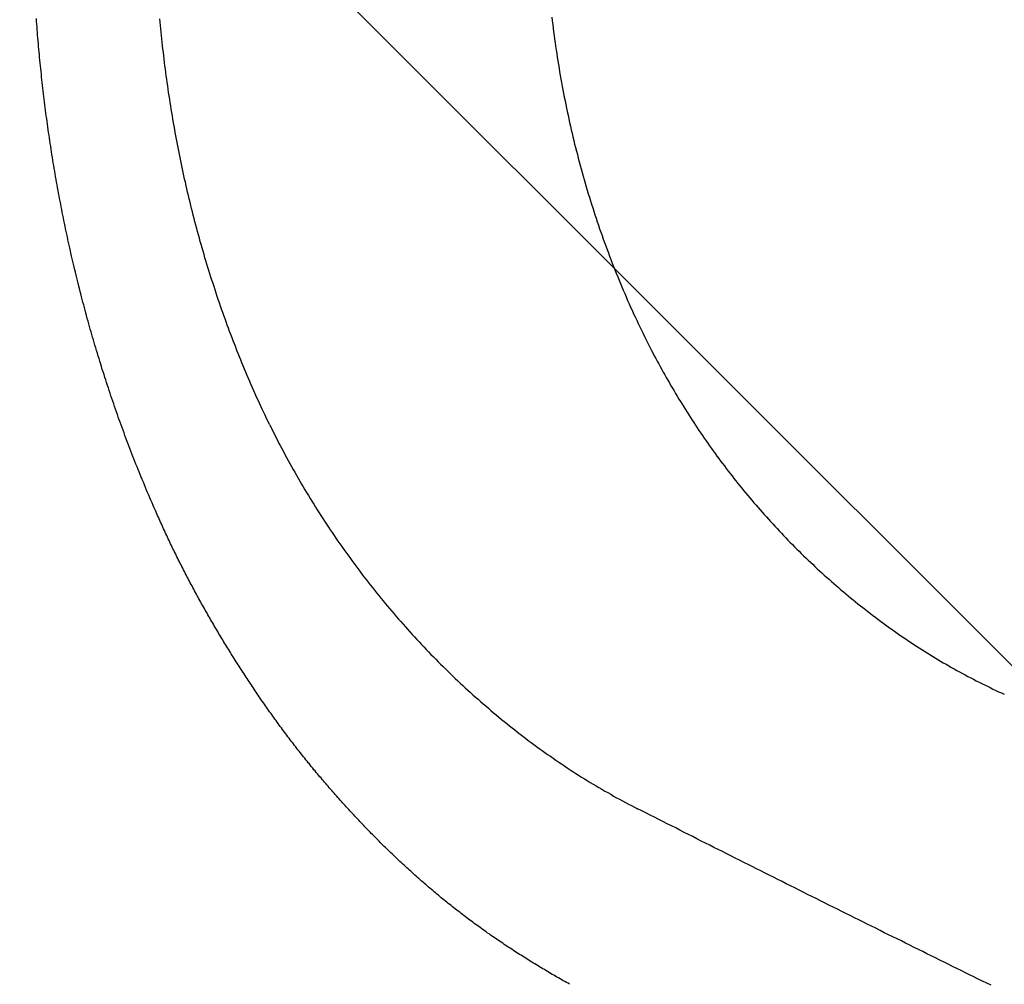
# Model space of a CAD drawing. Header units: millimetres. Extents: x -604189 to 881711, y -381903 to -7297.
# Tile 55 of 256: x -567534 to -567473, y -196104 to -196044. Entities that reach past the tile are written whole.
import ezdxf

# ---------------------------------------------------------------- set-up
doc = ezdxf.new("R2010")
doc.units = ezdxf.units.MM
doc.header["$LTSCALE"] = 100
doc.layers.add('OPIS', color=7, linetype='Continuous')
pattern_1 = [(45, (-296350.26, 111503), (-334.51454, 334.51454), []), (135, (-296350.26, 111503), (-334.51454, -334.51454), [])]

msp = doc.modelspace()

# ---------------------------------------------------------------- hatches: boundary and pattern name
at = {"layer": 'OPIS', "linetype": 'ByBlock', "lineweight": 13}
h = msp.add_hatch(dxfattribs=at)
h.set_pattern_fill('ANSI37', color=0, scale=149)
h.set_pattern_definition(pattern_1)
h.paths.add_polyline_path([(-565846.628, -200148.37), (-566196.825, -200149.347), (-566196.825, -200157.448), (-566296.825, -200157.448), (-566296.825, -200149.626), (-566746.825, -200150.882), (-566746.825, -201168.329, -0.414214), (-566403.888, -201511.266, -1), (-567089.762, -201511.266, -0.414214), (-566746.825, -201168.329), (-566746.825, -200936.871, -0.267949), (-567196.825, -200157.448), (-567296.825, -200157.448), (-567296.825, -200152.416), (-567606.815, -200153.281), (-567606.815, -201603.287), (-567556.815, -201603.147), (-567556.815, -205257.445), (-565846.45, -205257.445)])
h.paths.add_polyline_path([(-551636.825, -198396.286), (-576656.825, -198407.448), (-576656.825, -193157.448), (-579836.825, -193157.448), (-579836.825, -200437.448), (-570846.818, -200437.448), (-570846.818, -200053.169), (-551636.825, -200037.448)])
h.paths.add_polyline_path([(-566819.49, -205014.115), (-566583.775, -205014.115), (-566583.775, -204789.115), (-566819.49, -204789.115)], flags=24)
h.paths.add_polyline_path([(-566959.314, -200828.748), (-566427.171, -200828.748), (-566427.171, -200603.748), (-566959.314, -200603.748)], flags=24)
h.paths.add_polyline_path([(-566792.033, -202497.855), (-566276.912, -202497.855), (-566276.912, -202398.515), (-566792.033, -202398.515)], flags=24)
h.paths.add_polyline_path([(-566791.958, -202387.855), (-565854.55, -202387.855), (-565854.55, -202288.515), (-566791.958, -202288.515)], flags=24)
h.paths.add_polyline_path([(-567194.021, -202505.333), (-566857.345, -202505.333), (-566857.345, -202389.949), (-567194.021, -202389.949)], flags=24)
h.paths.add_polyline_path([(-567153.366, -202393.592), (-566996.4, -202393.592), (-566996.4, -202295.562), (-567153.366, -202295.562)], flags=24)
h.paths.add_polyline_path([(-566516.508, -200627.503), (-566516.508, -200287.803), (-566964.285, -200287.803), (-566964.285, -200627.503)], flags=24)
at = {"layer": 'OPIS', "linetype": 'ByBlock', "lineweight": 9}
h = msp.add_hatch(dxfattribs=at)
h.set_pattern_fill('ANSI37', color=0, scale=149)
h.set_pattern_definition(pattern_1)
edge = h.paths.add_edge_path()
edge.add_line((-551636.825, -193157.448), (-552906.825, -193157.448))
edge.add_line((-552906.825, -193157.448), (-552906.825, -193187.448))
edge.add_line((-552906.825, -193187.448), (-554281.473, -193187.448))
edge.add_line((-554281.473, -193187.448), (-554281.473, -193407.448))
edge.add_line((-554281.473, -193407.448), (-554641.473, -193407.448))
edge.add_line((-554641.473, -193407.448), (-554891.821, -193407.448))
edge.add_line((-554891.821, -193407.448), (-555251.821, -193407.448))
edge.add_line((-555251.821, -193407.448), (-555252.169, -193157.448))
edge.add_line((-555252.169, -193157.448), (-555156.825, -193407.448))
edge.add_line((-555156.825, -193407.448), (-555156.825, -196074.426))
edge.add_line((-555156.825, -196074.426), (-555036.825, -196074.426))
edge.add_line((-555036.825, -196074.426), (-555036.825, -196674.426))
edge.add_line((-555036.825, -196674.426), (-555036.825, -197274.426))
edge.add_line((-555036.825, -197274.426), (-555636.825, -197274.426))
edge.add_line((-555636.825, -197274.426), (-555636.825, -198296.526))
edge.add_line((-555636.825, -198296.526), (-555036.825, -198294.851))
edge.add_line((-555036.825, -198294.851), (-555036.825, -198287.448))
edge.add_line((-555036.825, -198287.448), (-554936.825, -198287.448))
edge.add_line((-554936.825, -198287.448), (-554936.825, -198294.572))
edge.add_line((-554936.825, -198294.572), (-554486.825, -198293.317))
edge.add_line((-554486.825, -198293.317), (-554486.825, -198292.448))
edge.add_line((-554486.825, -198292.448), (-554486.825, -197276.567))
edge.add_arc((-554486.825, -196933.63), 342.937, 180, 270, ccw=False)
edge.add_arc((-554486.825, -196933.63), 342.937, 0, 180, ccw=False)
edge.add_arc((-554486.825, -196933.63), 342.937, -90, 0, ccw=False)
edge.add_line((-554486.825, -197276.567), (-554486.825, -197508.025))
edge.add_arc((-554936.825, -198287.448), 900, 0, 60, ccw=False)
edge.add_line((-554036.825, -198287.448), (-553936.825, -198287.448))
edge.add_line((-553936.825, -198287.448), (-553936.825, -198291.782))
edge.add_line((-553936.825, -198291.782), (-551636.825, -198285.364))
edge.add_line((-551636.825, -198285.364), (-551636.825, -193157.448))
edge = h.paths.add_edge_path(flags=17)
edge.add_arc((-555292.825, -194555.644), 64, 0, 360)
edge = h.paths.add_edge_path(flags=17)
edge.add_arc((-555292.825, -194795.644), 64, 0, 360)
edge = h.paths.add_edge_path(flags=17)
edge.add_arc((-555532.825, -194555.644), 64, 0, 360)
edge = h.paths.add_edge_path(flags=17)
edge.add_arc((-555532.825, -194795.644), 64, 0, 360)
edge = h.paths.add_edge_path(flags=16)
edge.add_arc((-555445.578, -195632.918), 122.24, 0, 360)
edge = h.paths.add_edge_path(flags=17)
edge.add_arc((-555444.953, -195755.157), 131.84, -179.70702, 0.29298, ccw=False)
edge.add_line((-555576.791, -195755.831), (-555577.416, -195633.592))
edge.add_arc((-555445.578, -195632.918), 131.84, 0.29298, 180.29298, ccw=False)
edge.add_line((-555313.74, -195632.244), (-555313.115, -195754.483))
edge = h.paths.add_edge_path(flags=16)
edge.add_line((-555354.602, -195832.663), (-555410.524, -195781.149))
edge.add_arc((-555444.236, -195895.315), 119.04, 73.54834, 77.25266)
edge.add_line((-555417.97, -195779.209), (-555400.458, -195791.093))
edge.add_arc((-555397.928, -195789.134), 3.2, 66.43696, 217.76376, ccw=False)
edge.add_arc((-555444.236, -195895.315), 119.04, 62.83618, 66.43696, ccw=False)
edge.add_line((-555389.89, -195789.404), (-555332.197, -195793.322))
edge.add_arc((-555444.953, -195755.157), 119.04, 319.37612, 341.30015, ccw=False)
edge = h.paths.add_edge_path(flags=0)
edge.add_arc((-555445.157, -195715.335), 16, 0, 360)
edge = h.paths.add_edge_path(flags=16)
edge.add_line((-555494.828, -195789.588), (-555556.499, -195794.41))
edge.add_arc((-555553.516, -195795.567), 3.2, 158.78891, 200.41697)
edge.add_arc((-555444.953, -195755.157), 119.04, 200.41697, 219.83636)
edge.add_arc((-555533.904, -195829.364), 3.2, 219.83636, 346.99268)
edge.add_line((-555530.786, -195830.084), (-555488.51, -195790.333))
edge.add_arc((-555491.628, -195789.613), 3.2, 346.99268, 539.55295)
edge = h.paths.add_edge_path(flags=16)
edge.add_arc((-555444.953, -195755.157), 119.04, 258.76397, 281.82198, ccw=False)
edge.add_line((-555468.148, -195871.915), (-555480.159, -195865.083))
edge.add_arc((-555483.299, -195864.466), 3.2, 250.66903, 348.88144, ccw=False)
edge.add_arc((-555444.953, -195755.157), 119.04, 229.64312, 250.66903, ccw=False)
edge.add_line((-555522.037, -195845.868), (-555468.703, -195779.633))
edge.add_arc((-555459.182, -195767.571), 15.366, -52.98283, 231.71657, ccw=False)
edge.add_arc((-555446.749, -195779.502), 3.2, 91.24277, 186.07434, ccw=False)
edge.add_arc((-555444.236, -195895.315), 119.04, 88.11241, 91.24277, ccw=False)
edge.add_line((-555440.315, -195776.34), (-555420.565, -195871.672))
h.paths.add_polyline_path([(-554267.155, -198153.982), (-554267.155, -197814.282), (-554714.931, -197814.282), (-554714.931, -198153.982)], flags=17)
h.paths.add_polyline_path([(-553792.63, -195548.14), (-553277.509, -195548.14), (-553277.509, -195448.8), (-553792.63, -195448.8)], flags=16)
h.paths.add_polyline_path([(-553792.555, -195438.14), (-553058.934, -195438.14), (-553058.934, -195338.8), (-553792.555, -195338.8)], flags=16)
h.paths.add_polyline_path([(-554194.618, -195555.618), (-553808.217, -195555.618), (-553808.217, -195440.235), (-554194.618, -195440.235)], flags=16)
h.paths.add_polyline_path([(-554153.974, -195443.932), (-553947.262, -195443.932), (-553947.262, -195345.836), (-554153.974, -195345.836)], flags=16)
h.paths.add_polyline_path([(-554256.508, -198153.982), (-554256.508, -197814.282), (-554704.285, -197814.282), (-554704.285, -198153.982)], flags=17)
h.paths.add_polyline_path([(-569496.825, -196631.63), (-571696.825, -196631.63), (-571696.825, -198287.448), (-569496.825, -198287.448)])
h.paths.add_polyline_path([(-567176.825, -196631.63), (-569376.825, -196631.63), (-569376.825, -198287.448), (-567176.825, -198287.448)])
h.paths.add_polyline_path([(-569376.825, -196535.63), (-567176.825, -196535.63), (-567176.825, -193157.448), (-569376.825, -193157.448)])
edge = h.paths.add_edge_path()
edge.add_arc((-571534.473, -195440.24), 50, 180, 270.00224)
edge.add_line((-571534.471, -195490.24), (-571329.472, -195490.239))
edge.add_arc((-571329.473, -195440.239), 50, 270.00087, 360)
edge.add_line((-571279.473, -195440.239), (-571279.473, -194996.239))
edge.add_arc((-571329.473, -194996.239), 50, 0, 90.00043)
edge.add_line((-571329.474, -194946.239), (-571534.474, -194946.24))
edge.add_arc((-571534.473, -194996.24), 50, 90.00087, 180)
edge.add_line((-571584.473, -194996.24), (-571584.473, -195440.24))
h.paths.add_polyline_path([(-571696.825, -196535.63), (-569496.825, -196535.63), (-569496.825, -193157.448), (-571696.825, -193157.448)])
edge = h.paths.add_edge_path()
edge.add_arc((-571945.684, -193388.705), 50, 0, 90.00043)
edge.add_line((-571945.684, -193338.705), (-572150.684, -193338.707))
edge.add_arc((-572150.684, -193388.707), 50, 90.00087, 180)
edge.add_line((-572200.684, -193388.707), (-572200.684, -193832.707))
edge.add_arc((-572150.684, -193832.707), 50, 180, 270.00224)
edge.add_line((-572150.682, -193882.707), (-571945.683, -193882.705))
edge.add_arc((-571945.684, -193832.705), 50, 270.00087, 360)
edge.add_line((-571895.684, -193832.705), (-571895.684, -193388.705))
h.paths.add_polyline_path([(-571816.825, -198287.448), (-571816.825, -193157.448), (-573216.825, -193157.448), (-573216.825, -198287.448)])

# ---------------------------------------------------------------- linework, layer by layer
at = {"color": 0}
for points in [[(-567525.354, -196074.488, 0), (-567525.423, -196074.328, 0), (-567525.492, -196074.168, 0), (-567525.56, -196074.018, 0), (-567525.628, -196073.858, 0), (-567525.696, -196073.698, 0), (-567525.763, -196073.538, 0), (-567525.831, -196073.388, 0), (-567525.897, -196073.228, 0), (-567525.964, -196073.068, 0), (-567526.03, -196072.908, 0), (-567526.096, -196072.748, 0), (-567526.161, -196072.588, 0), (-567526.226, -196072.438, 0), (-567526.291, -196072.278, 0), (-567526.355, -196072.118, 0), (-567526.42, -196071.958, 0), (-567526.483, -196071.798, 0), (-567526.547, -196071.638, 0), (-567526.61, -196071.478, 0), (-567526.673, -196071.318, 0), (-567526.735, -196071.158, 0), (-567526.797, -196070.998, 0), (-567526.859, -196070.838, 0), (-567526.921, -196070.678, 0), (-567526.982, -196070.518, 0), (-567527.042, -196070.358, 0), (-567527.103, -196070.198, 0), (-567527.163, -196070.038, 0), (-567527.223, -196069.878, 0), (-567527.282, -196069.718, 0), (-567527.342, -196069.548, 0), (-567527.4, -196069.388, 0), (-567527.459, -196069.228, 0), (-567527.517, -196069.068, 0), (-567527.575, -196068.908, 0), (-567527.633, -196068.748, 0), (-567527.69, -196068.578, 0), (-567527.747, -196068.418, 0), (-567527.803, -196068.258, 0), (-567527.859, -196068.098, 0), (-567527.915, -196067.938, 0), (-567527.971, -196067.768, 0), (-567528.026, -196067.608, 0), (-567528.081, -196067.448, 0), (-567528.136, -196067.288, 0), (-567528.19, -196067.118, 0), (-567528.244, -196066.958, 0), (-567528.298, -196066.798, 0), (-567528.351, -196066.628, 0), (-567528.404, -196066.468, 0), (-567528.457, -196066.308, 0), (-567528.509, -196066.138, 0), (-567528.561, -196065.978, 0), (-567528.613, -196065.818, 0), (-567528.664, -196065.648, 0), (-567528.715, -196065.488, 0), (-567528.766, -196065.318, 0), (-567528.816, -196065.158, 0), (-567528.866, -196064.998, 0), (-567528.916, -196064.828, 0), (-567528.966, -196064.668, 0), (-567529.015, -196064.498, 0), (-567529.064, -196064.338, 0), (-567529.112, -196064.168, 0), (-567529.16, -196064.008, 0), (-567529.208, -196063.838, 0), (-567529.256, -196063.678, 0), (-567529.303, -196063.508, 0), (-567529.35, -196063.348, 0), (-567529.397, -196063.178, 0), (-567529.443, -196063.018, 0), (-567529.489, -196062.848, 0), (-567529.534, -196062.688, 0), (-567529.58, -196062.518, 0), (-567529.625, -196062.358, 0), (-567529.67, -196062.188, 0), (-567529.714, -196062.018, 0), (-567529.758, -196061.858, 0), (-567529.802, -196061.688, 0), (-567529.845, -196061.528, 0), (-567529.888, -196061.358, 0), (-567529.931, -196061.188, 0), (-567529.974, -196061.028, 0), (-567530.016, -196060.858, 0), (-567530.058, -196060.698, 0), (-567530.099, -196060.528, 0), (-567530.14, -196060.358, 0), (-567530.181, -196060.198, 0), (-567530.222, -196060.028, 0), (-567530.262, -196059.858, 0), (-567530.302, -196059.698, 0), (-567530.342, -196059.528, 0), (-567530.381, -196059.358, 0), (-567530.42, -196059.188, 0), (-567530.459, -196059.028, 0), (-567530.497, -196058.858, 0), (-567530.536, -196058.688, 0), (-567530.573, -196058.528, 0), (-567530.611, -196058.358, 0), (-567530.648, -196058.188, 0), (-567530.685, -196058.018, 0), (-567530.722, -196057.858, 0), (-567530.758, -196057.688, 0), (-567530.794, -196057.518, 0), (-567530.829, -196057.348, 0), (-567530.865, -196057.178, 0), (-567530.9, -196057.018, 0), (-567530.934, -196056.848, 0), (-567530.969, -196056.678, 0), (-567531.003, -196056.508, 0), (-567531.037, -196056.338, 0), (-567531.07, -196056.178, 0), (-567531.103, -196056.008, 0), (-567531.136, -196055.838, 0), (-567531.169, -196055.668, 0), (-567531.201, -196055.498, 0), (-567531.233, -196055.328, 0), (-567531.265, -196055.158, 0), (-567531.296, -196054.998, 0), (-567531.327, -196054.828, 0), (-567531.358, -196054.658, 0), (-567531.388, -196054.488, 0), (-567531.418, -196054.318, 0), (-567531.448, -196054.148, 0), (-567531.478, -196053.978, 0), (-567531.507, -196053.808, 0), (-567531.536, -196053.638, 0), (-567531.564, -196053.478, 0), (-567531.593, -196053.308, 0), (-567531.621, -196053.138, 0), (-567531.648, -196052.968, 0), (-567531.676, -196052.798, 0), (-567531.703, -196052.628, 0), (-567531.73, -196052.458, 0), (-567531.756, -196052.288, 0), (-567531.782, -196052.118, 0), (-567531.808, -196051.948, 0), (-567531.834, -196051.778, 0), (-567531.859, -196051.608, 0), (-567531.884, -196051.438, 0), (-567531.908, -196051.268, 0), (-567531.933, -196051.098, 0), (-567531.957, -196050.928, 0), (-567531.981, -196050.758, 0), (-567532.004, -196050.588, 0), (-567532.027, -196050.418, 0), (-567532.05, -196050.248, 0), (-567532.072, -196050.078, 0), (-567532.095, -196049.908, 0), (-567532.117, -196049.738, 0), (-567532.138, -196049.568, 0), (-567532.16, -196049.398, 0), (-567532.181, -196049.228, 0), (-567532.201, -196049.058, 0), (-567532.222, -196048.888, 0), (-567532.242, -196048.718, 0), (-567532.262, -196048.548, 0), (-567532.281, -196048.378, 0), (-567532.301, -196048.208, 0), (-567532.319, -196048.038, 0), (-567532.338, -196047.868, 0), (-567532.356, -196047.698, 0), (-567532.374, -196047.518, 0), (-567532.392, -196047.348, 0), (-567532.41, -196047.178, 0), (-567532.427, -196047.008, 0), (-567532.444, -196046.838, 0), (-567532.46, -196046.668, 0), (-567532.476, -196046.498, 0), (-567532.492, -196046.328, 0), (-567532.508, -196046.158, 0), (-567532.523, -196045.988, 0), (-567532.538, -196045.818, 0), (-567532.553, -196045.638, 0), (-567532.568, -196045.468, 0), (-567532.582, -196045.298, 0), (-567532.596, -196045.128, 0), (-567532.609, -196044.958, 0), (-567532.622, -196044.788, 0), (-567532.635, -196044.618, 0), (-567532.648, -196044.448, 0), (-567532.66, -196044.278, 0)], [(-567518.349, -196069.198, 0), (-567518.44, -196069.018, 0), (-567518.529, -196068.828, 0), (-567518.618, -196068.638, 0), (-567518.707, -196068.458, 0), (-567518.795, -196068.268, 0), (-567518.882, -196068.078, 0), (-567518.969, -196067.888, 0), (-567519.055, -196067.698, 0), (-567519.141, -196067.518, 0), (-567519.226, -196067.328, 0), (-567519.31, -196067.138, 0), (-567519.394, -196066.948, 0), (-567519.477, -196066.758, 0), (-567519.559, -196066.568, 0), (-567519.641, -196066.378, 0), (-567519.723, -196066.188, 0), (-567519.803, -196065.998, 0), (-567519.883, -196065.798, 0), (-567519.963, -196065.608, 0), (-567520.042, -196065.418, 0), (-567520.12, -196065.228, 0), (-567520.198, -196065.038, 0), (-567520.275, -196064.838, 0), (-567520.351, -196064.648, 0), (-567520.427, -196064.458, 0), (-567520.503, -196064.258, 0), (-567520.577, -196064.068, 0), (-567520.652, -196063.878, 0), (-567520.725, -196063.678, 0), (-567520.798, -196063.488, 0), (-567520.87, -196063.288, 0), (-567520.942, -196063.098, 0), (-567521.013, -196062.898, 0), (-567521.084, -196062.708, 0), (-567521.154, -196062.508, 0), (-567521.223, -196062.318, 0), (-567521.292, -196062.118, 0), (-567521.36, -196061.928, 0), (-567521.427, -196061.728, 0), (-567521.494, -196061.528, 0), (-567521.561, -196061.338, 0), (-567521.627, -196061.138, 0), (-567521.692, -196060.938, 0), (-567521.756, -196060.738, 0), (-567521.82, -196060.548, 0), (-567521.884, -196060.348, 0), (-567521.947, -196060.148, 0), (-567522.009, -196059.948, 0), (-567522.071, -196059.748, 0), (-567522.132, -196059.558, 0), (-567522.192, -196059.358, 0), (-567522.252, -196059.158, 0), (-567522.312, -196058.958, 0), (-567522.37, -196058.758, 0), (-567522.428, -196058.558, 0), (-567522.486, -196058.358, 0), (-567522.543, -196058.158, 0), (-567522.599, -196057.958, 0), (-567522.655, -196057.758, 0), (-567522.711, -196057.558, 0), (-567522.765, -196057.358, 0), (-567522.819, -196057.158, 0), (-567522.873, -196056.958, 0), (-567522.926, -196056.758, 0), (-567522.978, -196056.558, 0), (-567523.03, -196056.348, 0), (-567523.081, -196056.148, 0), (-567523.132, -196055.948, 0), (-567523.182, -196055.748, 0), (-567523.231, -196055.548, 0), (-567523.28, -196055.348, 0), (-567523.328, -196055.138, 0), (-567523.376, -196054.938, 0), (-567523.423, -196054.738, 0), (-567523.47, -196054.538, 0), (-567523.516, -196054.328, 0), (-567523.561, -196054.128, 0), (-567523.606, -196053.928, 0), (-567523.65, -196053.718, 0), (-567523.694, -196053.518, 0), (-567523.737, -196053.318, 0), (-567523.779, -196053.118, 0), (-567523.821, -196052.908, 0), (-567523.863, -196052.708, 0), (-567523.904, -196052.498, 0), (-567523.944, -196052.298, 0), (-567523.984, -196052.098, 0), (-567524.023, -196051.888, 0), (-567524.061, -196051.688, 0), (-567524.099, -196051.478, 0), (-567524.137, -196051.278, 0), (-567524.173, -196051.078, 0), (-567524.21, -196050.868, 0), (-567524.245, -196050.668, 0), (-567524.281, -196050.458, 0), (-567524.315, -196050.258, 0), (-567524.349, -196050.048, 0), (-567524.383, -196049.848, 0), (-567524.416, -196049.638, 0), (-567524.448, -196049.438, 0), (-567524.48, -196049.228, 0), (-567524.511, -196049.028, 0), (-567524.542, -196048.818, 0), (-567524.572, -196048.618, 0), (-567524.601, -196048.408, 0), (-567524.63, -196048.198, 0), (-567524.659, -196047.998, 0), (-567524.687, -196047.788, 0), (-567524.714, -196047.588, 0), (-567524.741, -196047.378, 0), (-567524.767, -196047.178, 0), (-567524.793, -196046.968, 0), (-567524.818, -196046.758, 0), (-567524.842, -196046.558, 0), (-567524.866, -196046.348, 0), (-567524.89, -196046.148, 0), (-567524.912, -196045.938, 0), (-567524.935, -196045.728, 0), (-567524.957, -196045.528, 0), (-567524.978, -196045.318, 0), (-567524.999, -196045.108, 0), (-567525.019, -196044.908, 0), (-567525.038, -196044.698, 0), (-567525.057, -196044.488, 0), (-567525.076, -196044.288, 0)], [(-567501.023, -196044.188, 0), (-567500.997, -196044.418, 0), (-567500.97, -196044.638, 0), (-567500.942, -196044.858, 0), (-567500.914, -196045.088, 0), (-567500.884, -196045.308, 0), (-567500.854, -196045.538, 0), (-567500.823, -196045.758, 0), (-567500.791, -196045.978, 0), (-567500.759, -196046.208, 0), (-567500.725, -196046.428, 0), (-567500.691, -196046.648, 0), (-567500.656, -196046.878, 0), (-567500.62, -196047.098, 0), (-567500.583, -196047.318, 0), (-567500.546, -196047.548, 0), (-567500.507, -196047.768, 0), (-567500.468, -196047.988, 0), (-567500.428, -196048.208, 0), (-567500.387, -196048.438, 0), (-567500.345, -196048.658, 0), (-567500.303, -196048.878, 0), (-567500.26, -196049.098, 0), (-567500.216, -196049.328, 0), (-567500.171, -196049.548, 0), (-567500.125, -196049.768, 0), (-567500.078, -196049.988, 0), (-567500.031, -196050.208, 0), (-567499.983, -196050.428, 0), (-567499.934, -196050.648, 0), (-567499.884, -196050.878, 0), (-567499.834, -196051.098, 0), (-567499.782, -196051.318, 0), (-567499.73, -196051.538, 0), (-567499.677, -196051.758, 0), (-567499.623, -196051.978, 0), (-567499.568, -196052.198, 0), (-567499.513, -196052.418, 0), (-567499.457, -196052.628, 0), (-567499.4, -196052.848, 0), (-567499.342, -196053.068, 0), (-567499.283, -196053.288, 0), (-567499.224, -196053.508, 0), (-567499.163, -196053.728, 0), (-567499.102, -196053.948, 0), (-567499.04, -196054.158, 0), (-567498.978, -196054.378, 0), (-567498.914, -196054.598, 0), (-567498.85, -196054.808, 0), (-567498.785, -196055.028, 0), (-567498.719, -196055.248, 0), (-567498.652, -196055.458, 0), (-567498.585, -196055.678, 0), (-567498.516, -196055.888, 0), (-567498.447, -196056.108, 0), (-567498.377, -196056.318, 0), (-567498.307, -196056.538, 0), (-567498.235, -196056.748, 0), (-567498.163, -196056.968, 0), (-567498.09, -196057.178, 0), (-567498.016, -196057.388, 0), (-567497.941, -196057.598, 0), (-567497.865, -196057.818, 0), (-567497.789, -196058.028, 0), (-567497.712, -196058.238, 0), (-567497.634, -196058.448, 0), (-567497.555, -196058.658, 0), (-567497.476, -196058.868, 0), (-567497.396, -196059.078, 0), (-567497.314, -196059.298, 0), (-567497.233, -196059.498, 0), (-567497.15, -196059.708, 0), (-567497.066, -196059.918, 0), (-567496.982, -196060.128, 0), (-567496.897, -196060.338, 0), (-567496.811, -196060.548, 0), (-567496.725, -196060.748, 0), (-567496.637, -196060.958, 0), (-567496.549, -196061.168, 0), (-567496.46, -196061.368, 0), (-567496.37, -196061.578, 0), (-567496.279, -196061.788, 0), (-567496.188, -196061.988, 0), (-567496.096, -196062.188, 0), (-567496.003, -196062.398, 0), (-567495.909, -196062.598, 0), (-567495.815, -196062.798, 0), (-567495.719, -196063.008, 0), (-567495.623, -196063.208, 0), (-567495.526, -196063.408, 0), (-567495.428, -196063.608, 0), (-567495.33, -196063.808, 0), (-567495.231, -196064.008, 0), (-567495.131, -196064.208, 0), (-567495.03, -196064.408, 0), (-567494.928, -196064.608, 0), (-567494.826, -196064.808, 0)], [(-567494.826, -196064.808, 0), (-567494.737, -196064.978, 0), (-567494.647, -196065.148, 0), (-567494.557, -196065.318, 0), (-567494.466, -196065.478, 0), (-567494.374, -196065.648, 0), (-567494.282, -196065.818, 0), (-567494.19, -196065.988, 0), (-567494.096, -196066.148, 0), (-567494.002, -196066.318, 0), (-567493.908, -196066.478, 0), (-567493.812, -196066.648, 0), (-567493.717, -196066.818, 0), (-567493.62, -196066.978, 0), (-567493.523, -196067.138, 0), (-567493.426, -196067.308, 0), (-567493.327, -196067.468, 0), (-567493.228, -196067.638, 0), (-567493.129, -196067.798, 0), (-567493.029, -196067.958, 0), (-567492.928, -196068.118, 0), (-567492.826, -196068.288, 0), (-567492.724, -196068.448, 0), (-567492.621, -196068.608, 0), (-567492.518, -196068.768, 0), (-567492.414, -196068.928, 0), (-567492.31, -196069.088, 0), (-567492.204, -196069.248, 0), (-567492.098, -196069.408, 0), (-567491.992, -196069.568, 0), (-567491.885, -196069.728, 0), (-567491.777, -196069.878, 0), (-567491.668, -196070.038, 0), (-567491.559, -196070.198, 0), (-567491.449, -196070.358, 0), (-567491.339, -196070.508, 0), (-567491.228, -196070.668, 0), (-567491.116, -196070.828, 0), (-567491.004, -196070.978, 0), (-567490.891, -196071.138, 0), (-567490.777, -196071.288, 0), (-567490.663, -196071.448, 0), (-567490.548, -196071.598, 0), (-567490.432, -196071.748, 0), (-567490.316, -196071.908, 0), (-567490.199, -196072.058, 0), (-567490.081, -196072.208, 0), (-567489.963, -196072.358, 0), (-567489.844, -196072.518, 0), (-567489.724, -196072.668, 0), (-567489.604, -196072.818, 0), (-567489.483, -196072.968, 0), (-567489.361, -196073.118, 0), (-567489.239, -196073.268, 0), (-567489.117, -196073.418, 0), (-567488.993, -196073.558, 0), (-567488.869, -196073.708, 0), (-567488.745, -196073.858, 0), (-567488.619, -196074.008, 0), (-567488.493, -196074.148, 0), (-567488.367, -196074.298, 0), (-567488.24, -196074.448, 0), (-567488.112, -196074.588, 0), (-567487.984, -196074.738, 0), (-567487.855, -196074.878, 0), (-567487.725, -196075.018, 0), (-567487.595, -196075.168, 0), (-567487.465, -196075.308, 0), (-567487.333, -196075.448, 0), (-567487.201, -196075.598, 0), (-567487.069, -196075.738, 0), (-567486.936, -196075.878, 0), (-567486.802, -196076.018, 0), (-567486.668, -196076.158, 0), (-567486.533, -196076.298, 0), (-567486.398, -196076.438, 0), (-567486.262, -196076.568, 0), (-567486.125, -196076.708, 0), (-567485.988, -196076.848, 0), (-567485.851, -196076.988, 0), (-567485.712, -196077.118, 0), (-567485.574, -196077.258, 0), (-567485.434, -196077.388, 0), (-567485.294, -196077.528, 0), (-567485.154, -196077.658, 0), (-567485.013, -196077.788, 0), (-567484.872, -196077.928, 0), (-567484.729, -196078.058, 0), (-567484.587, -196078.188, 0), (-567484.444, -196078.318, 0), (-567484.3, -196078.448, 0), (-567484.156, -196078.578, 0), (-567484.011, -196078.708, 0), (-567483.866, -196078.838, 0), (-567483.72, -196078.968, 0), (-567483.574, -196079.088, 0), (-567483.427, -196079.218, 0), (-567483.28, -196079.348, 0), (-567483.132, -196079.468, 0), (-567482.984, -196079.598, 0), (-567482.835, -196079.718, 0), (-567482.685, -196079.848, 0), (-567482.536, -196079.968, 0), (-567482.385, -196080.088, 0), (-567482.234, -196080.208, 0), (-567482.083, -196080.328, 0), (-567481.931, -196080.448, 0), (-567481.779, -196080.568, 0), (-567481.626, -196080.688, 0), (-567481.473, -196080.808, 0), (-567481.319, -196080.928, 0), (-567481.165, -196081.038, 0), (-567481.01, -196081.158, 0), (-567480.855, -196081.278, 0), (-567480.699, -196081.388, 0), (-567480.543, -196081.508, 0), (-567480.386, -196081.618, 0), (-567480.229, -196081.728, 0), (-567480.072, -196081.838, 0), (-567479.914, -196081.958, 0), (-567479.756, -196082.068, 0), (-567479.597, -196082.178, 0), (-567479.437, -196082.278, 0), (-567479.278, -196082.388, 0), (-567479.117, -196082.498, 0), (-567478.957, -196082.608, 0), (-567478.796, -196082.708, 0), (-567478.634, -196082.818, 0), (-567478.472, -196082.918, 0), (-567478.31, -196083.028, 0), (-567478.147, -196083.128, 0), (-567477.984, -196083.228, 0), (-567477.82, -196083.328, 0), (-567477.656, -196083.438, 0), (-567477.492, -196083.538, 0), (-567477.327, -196083.628, 0), (-567477.161, -196083.728, 0), (-567476.996, -196083.828, 0), (-567476.83, -196083.928, 0), (-567476.663, -196084.018, 0), (-567476.496, -196084.118, 0), (-567476.329, -196084.208, 0), (-567476.161, -196084.308, 0), (-567475.993, -196084.398, 0), (-567475.825, -196084.488, 0), (-567475.656, -196084.578, 0), (-567475.487, -196084.668, 0), (-567475.317, -196084.758, 0), (-567475.147, -196084.848, 0), (-567474.977, -196084.938, 0), (-567474.806, -196085.028, 0), (-567474.635, -196085.108, 0), (-567474.463, -196085.198, 0), (-567474.291, -196085.278, 0), (-567474.119, -196085.358, 0), (-567473.947, -196085.448, 0), (-567473.774, -196085.528, 0), (-567473.6, -196085.608, 0), (-567473.427, -196085.688, 0), (-567473.253, -196085.768, 0)], [(-567518.349, -196069.198, 0), (-567518.258, -196069.388, 0), (-567518.166, -196069.578, 0), (-567518.073, -196069.758, 0), (-567517.98, -196069.948, 0), (-567517.886, -196070.128, 0), (-567517.792, -196070.318, 0), (-567517.696, -196070.498, 0), (-567517.6, -196070.678, 0), (-567517.503, -196070.868, 0), (-567517.406, -196071.048, 0), (-567517.308, -196071.228, 0), (-567517.209, -196071.408, 0), (-567517.109, -196071.598, 0), (-567517.009, -196071.778, 0), (-567516.908, -196071.958, 0), (-567516.806, -196072.138, 0), (-567516.704, -196072.318, 0), (-567516.601, -196072.498, 0), (-567516.497, -196072.678, 0), (-567516.392, -196072.858, 0), (-567516.287, -196073.038, 0), (-567516.181, -196073.208, 0), (-567516.075, -196073.388, 0), (-567515.967, -196073.568, 0), (-567515.859, -196073.748, 0), (-567515.751, -196073.918, 0), (-567515.641, -196074.098, 0), (-567515.531, -196074.278, 0), (-567515.421, -196074.448, 0), (-567515.309, -196074.628, 0), (-567515.197, -196074.798, 0), (-567515.084, -196074.978, 0), (-567514.971, -196075.148, 0), (-567514.856, -196075.318, 0), (-567514.741, -196075.498, 0), (-567514.626, -196075.668, 0), (-567514.51, -196075.838, 0), (-567514.393, -196076.018, 0), (-567514.275, -196076.188, 0), (-567514.157, -196076.358, 0), (-567514.038, -196076.528, 0), (-567513.918, -196076.698, 0), (-567513.797, -196076.868, 0), (-567513.676, -196077.038, 0), (-567513.554, -196077.208, 0), (-567513.432, -196077.378, 0), (-567513.309, -196077.548, 0), (-567513.185, -196077.718, 0), (-567513.06, -196077.888, 0), (-567512.935, -196078.048, 0), (-567512.809, -196078.218, 0), (-567512.683, -196078.388, 0), (-567512.556, -196078.548, 0), (-567512.428, -196078.718, 0), (-567512.299, -196078.878, 0), (-567512.17, -196079.048, 0), (-567512.04, -196079.208, 0), (-567511.91, -196079.378, 0), (-567511.779, -196079.538, 0), (-567511.647, -196079.698, 0), (-567511.514, -196079.868, 0), (-567511.381, -196080.028, 0), (-567511.248, -196080.188, 0), (-567511.113, -196080.348, 0), (-567510.978, -196080.508, 0), (-567510.843, -196080.668, 0), (-567510.706, -196080.828, 0), (-567510.569, -196080.988, 0), (-567510.432, -196081.148, 0), (-567510.294, -196081.308, 0), (-567510.155, -196081.468, 0), (-567510.015, -196081.618, 0), (-567509.875, -196081.778, 0), (-567509.735, -196081.938, 0), (-567509.593, -196082.088, 0), (-567509.452, -196082.248, 0), (-567509.309, -196082.398, 0), (-567509.166, -196082.558, 0), (-567509.022, -196082.708, 0), (-567508.878, -196082.858, 0), (-567508.733, -196083.018, 0), (-567508.587, -196083.168, 0), (-567508.441, -196083.318, 0), (-567508.295, -196083.468, 0), (-567508.147, -196083.618, 0), (-567507.999, -196083.768, 0), (-567507.851, -196083.918, 0), (-567507.702, -196084.068, 0), (-567507.552, -196084.208, 0), (-567507.402, -196084.358, 0), (-567507.251, -196084.508, 0), (-567507.1, -196084.648, 0), (-567506.948, -196084.798, 0), (-567506.795, -196084.938, 0), (-567506.642, -196085.088, 0), (-567506.489, -196085.228, 0), (-567506.334, -196085.368, 0), (-567506.18, -196085.518, 0), (-567506.024, -196085.658, 0), (-567505.868, -196085.798, 0), (-567505.712, -196085.938, 0), (-567505.555, -196086.078, 0), (-567505.397, -196086.218, 0), (-567505.239, -196086.358, 0), (-567505.08, -196086.488, 0), (-567504.921, -196086.628, 0), (-567504.761, -196086.768, 0), (-567504.601, -196086.898, 0), (-567504.44, -196087.038, 0), (-567504.279, -196087.168, 0), (-567504.117, -196087.308, 0), (-567503.955, -196087.438, 0), (-567503.792, -196087.568, 0), (-567503.628, -196087.698, 0), (-567503.464, -196087.828, 0), (-567503.3, -196087.958, 0), (-567503.135, -196088.088, 0), (-567502.969, -196088.218, 0), (-567502.803, -196088.348, 0), (-567502.637, -196088.468, 0), (-567502.469, -196088.598, 0), (-567502.302, -196088.728, 0), (-567502.134, -196088.848, 0), (-567501.965, -196088.968, 0), (-567501.796, -196089.098, 0), (-567501.626, -196089.218, 0), (-567501.456, -196089.338, 0), (-567501.286, -196089.458, 0), (-567501.115, -196089.578, 0), (-567500.943, -196089.698, 0), (-567500.771, -196089.818, 0), (-567500.599, -196089.938, 0), (-567500.426, -196090.048, 0), (-567500.252, -196090.168, 0), (-567500.078, -196090.288, 0), (-567499.904, -196090.398, 0), (-567499.729, -196090.508, 0), (-567499.553, -196090.628, 0), (-567499.378, -196090.738, 0), (-567499.201, -196090.848, 0), (-567499.024, -196090.958, 0), (-567498.847, -196091.068, 0), (-567498.67, -196091.178, 0), (-567498.491, -196091.288, 0), (-567498.313, -196091.388, 0), (-567498.134, -196091.498, 0), (-567497.954, -196091.598, 0), (-567497.774, -196091.708, 0), (-567497.594, -196091.808, 0), (-567497.413, -196091.908, 0), (-567497.232, -196092.018, 0), (-567497.05, -196092.118, 0), (-567496.868, -196092.218, 0), (-567496.685, -196092.308, 0), (-567496.502, -196092.408, 0), (-567496.319, -196092.508, 0), (-567496.135, -196092.608, 0), (-567495.951, -196092.698, 0), (-567495.766, -196092.798, 0)], [(-567499.93, -196103.578, 0), (-567500.028, -196103.518, 0), (-567500.126, -196103.468, 0), (-567500.223, -196103.408, 0), (-567500.321, -196103.358, 0), (-567500.418, -196103.298, 0), (-567500.516, -196103.248, 0), (-567500.613, -196103.188, 0), (-567500.71, -196103.138, 0), (-567500.807, -196103.078, 0), (-567500.904, -196103.018, 0), (-567501.001, -196102.968, 0), (-567501.097, -196102.908, 0), (-567501.194, -196102.848, 0), (-567501.291, -196102.798, 0), (-567501.387, -196102.738, 0), (-567501.483, -196102.678, 0), (-567501.58, -196102.618, 0), (-567501.676, -196102.568, 0), (-567501.772, -196102.508, 0), (-567501.867, -196102.448, 0), (-567501.963, -196102.388, 0), (-567502.059, -196102.328, 0), (-567502.154, -196102.278, 0), (-567502.25, -196102.218, 0), (-567502.345, -196102.158, 0), (-567502.44, -196102.098, 0), (-567502.535, -196102.038, 0), (-567502.63, -196101.978, 0), (-567502.725, -196101.918, 0), (-567502.82, -196101.858, 0), (-567502.915, -196101.798, 0), (-567503.009, -196101.738, 0), (-567503.103, -196101.678, 0), (-567503.198, -196101.618, 0), (-567503.292, -196101.558, 0), (-567503.386, -196101.498, 0), (-567503.48, -196101.428, 0), (-567503.573, -196101.368, 0), (-567503.667, -196101.308, 0), (-567503.76, -196101.248, 0), (-567503.854, -196101.188, 0), (-567503.947, -196101.128, 0), (-567504.04, -196101.058, 0), (-567504.133, -196100.998, 0), (-567504.226, -196100.938, 0), (-567504.319, -196100.868, 0), (-567504.411, -196100.808, 0), (-567504.503, -196100.748, 0), (-567504.596, -196100.678, 0), (-567504.688, -196100.618, 0), (-567504.78, -196100.558, 0), (-567504.872, -196100.488, 0), (-567504.963, -196100.428, 0), (-567505.055, -196100.358, 0), (-567505.146, -196100.298, 0), (-567505.238, -196100.228, 0), (-567505.329, -196100.168, 0), (-567505.42, -196100.098, 0), (-567505.511, -196100.038, 0), (-567505.601, -196099.968, 0), (-567505.692, -196099.898, 0), (-567505.782, -196099.838, 0), (-567505.872, -196099.768, 0), (-567505.962, -196099.698, 0), (-567506.052, -196099.638, 0), (-567506.142, -196099.568, 0), (-567506.232, -196099.498, 0), (-567506.321, -196099.438, 0), (-567506.41, -196099.368, 0), (-567506.499, -196099.298, 0), (-567506.588, -196099.228, 0), (-567506.677, -196099.158, 0), (-567506.766, -196099.088, 0), (-567506.854, -196099.028, 0), (-567506.943, -196098.958, 0), (-567507.031, -196098.888, 0), (-567507.119, -196098.818, 0), (-567507.207, -196098.748, 0), (-567507.294, -196098.678, 0), (-567507.382, -196098.608, 0), (-567507.469, -196098.538, 0), (-567507.556, -196098.468, 0), (-567507.643, -196098.398, 0), (-567507.73, -196098.328, 0), (-567507.817, -196098.258, 0), (-567507.903, -196098.178, 0), (-567507.99, -196098.108, 0), (-567508.076, -196098.038, 0), (-567508.162, -196097.968, 0), (-567508.248, -196097.898, 0), (-567508.334, -196097.818, 0), (-567508.419, -196097.748, 0), (-567508.505, -196097.678, 0), (-567508.59, -196097.608, 0), (-567508.675, -196097.528, 0), (-567508.76, -196097.458, 0), (-567508.845, -196097.388, 0), (-567508.93, -196097.308, 0), (-567509.014, -196097.238, 0), (-567509.098, -196097.168, 0), (-567509.182, -196097.088, 0), (-567509.266, -196097.018, 0), (-567509.35, -196096.938, 0), (-567509.434, -196096.868, 0), (-567509.517, -196096.788, 0), (-567509.601, -196096.718, 0), (-567509.684, -196096.638, 0), (-567509.767, -196096.568, 0), (-567509.85, -196096.488, 0), (-567509.933, -196096.418, 0), (-567510.015, -196096.338, 0), (-567510.097, -196096.268, 0), (-567510.18, -196096.188, 0), (-567510.262, -196096.108, 0), (-567510.344, -196096.038, 0), (-567510.425, -196095.958, 0), (-567510.507, -196095.878, 0), (-567510.588, -196095.808, 0), (-567510.67, -196095.728, 0), (-567510.751, -196095.648, 0), (-567510.832, -196095.568, 0), (-567510.912, -196095.498, 0), (-567510.993, -196095.418, 0), (-567511.073, -196095.338, 0), (-567511.154, -196095.258, 0), (-567511.234, -196095.178, 0), (-567511.314, -196095.108, 0), (-567511.393, -196095.028, 0), (-567511.473, -196094.948, 0), (-567511.553, -196094.868, 0), (-567511.632, -196094.788, 0), (-567511.711, -196094.708, 0), (-567511.79, -196094.628, 0), (-567511.869, -196094.548, 0), (-567511.948, -196094.468, 0), (-567512.026, -196094.388, 0), (-567512.104, -196094.308, 0), (-567512.183, -196094.228, 0), (-567512.261, -196094.148, 0), (-567512.339, -196094.068, 0), (-567512.416, -196093.988, 0), (-567512.494, -196093.908, 0), (-567512.571, -196093.828, 0), (-567512.649, -196093.748, 0), (-567512.726, -196093.668, 0), (-567512.803, -196093.588, 0), (-567512.88, -196093.498, 0), (-567512.956, -196093.418, 0), (-567513.033, -196093.338, 0), (-567513.109, -196093.258, 0), (-567513.185, -196093.178, 0), (-567513.262, -196093.088, 0), (-567513.338, -196093.008, 0), (-567513.413, -196092.928, 0), (-567513.489, -196092.848, 0), (-567513.565, -196092.758, 0), (-567513.64, -196092.678, 0), (-567513.715, -196092.598, 0), (-567513.79, -196092.518, 0), (-567513.865, -196092.428, 0), (-567513.94, -196092.348, 0), (-567514.015, -196092.268, 0), (-567514.09, -196092.178, 0), (-567514.164, -196092.098, 0), (-567514.238, -196092.008, 0), (-567514.313, -196091.928, 0), (-567514.387, -196091.848, 0), (-567514.461, -196091.758, 0), (-567514.534, -196091.678, 0), (-567514.608, -196091.588, 0), (-567514.681, -196091.508, 0), (-567514.755, -196091.418, 0), (-567514.828, -196091.338, 0), (-567514.901, -196091.248, 0), (-567514.974, -196091.168, 0), (-567515.046, -196091.078, 0), (-567515.119, -196090.998, 0), (-567515.191, -196090.908, 0), (-567515.264, -196090.828, 0), (-567515.336, -196090.738, 0), (-567515.408, -196090.658, 0), (-567515.479, -196090.568, 0), (-567515.551, -196090.478, 0), (-567515.622, -196090.398, 0), (-567515.694, -196090.308, 0), (-567515.765, -196090.228, 0), (-567515.836, -196090.138, 0), (-567515.907, -196090.048, 0), (-567515.977, -196089.968, 0), (-567516.048, -196089.878, 0), (-567516.118, -196089.788, 0), (-567516.188, -196089.698, 0), (-567516.258, -196089.618, 0), (-567516.328, -196089.528, 0), (-567516.397, -196089.438, 0), (-567516.467, -196089.348, 0), (-567516.536, -196089.258, 0), (-567516.605, -196089.178, 0), (-567516.674, -196089.088, 0), (-567516.743, -196088.998, 0), (-567516.811, -196088.908, 0), (-567516.88, -196088.818, 0), (-567516.948, -196088.728, 0), (-567517.016, -196088.638, 0), (-567517.084, -196088.558, 0), (-567517.152, -196088.468, 0), (-567517.219, -196088.378, 0), (-567517.287, -196088.288, 0), (-567517.354, -196088.198, 0), (-567517.421, -196088.108, 0), (-567517.488, -196088.018, 0), (-567517.555, -196087.928, 0), (-567517.621, -196087.838, 0), (-567517.688, -196087.748, 0), (-567517.754, -196087.658, 0), (-567517.82, -196087.568, 0), (-567517.886, -196087.478, 0), (-567517.952, -196087.388, 0), (-567518.018, -196087.298, 0), (-567518.083, -196087.198, 0), (-567518.148, -196087.108, 0), (-567518.213, -196087.018, 0), (-567518.278, -196086.928, 0), (-567518.343, -196086.838, 0), (-567518.408, -196086.748, 0), (-567518.473, -196086.658, 0), (-567518.537, -196086.568, 0), (-567518.601, -196086.468, 0), (-567518.665, -196086.378, 0), (-567518.729, -196086.288, 0), (-567518.793, -196086.198, 0), (-567518.857, -196086.108, 0), (-567518.92, -196086.008, 0), (-567518.983, -196085.918, 0), (-567519.047, -196085.828, 0), (-567519.11, -196085.738, 0), (-567519.172, -196085.638, 0), (-567519.235, -196085.548, 0), (-567519.298, -196085.458, 0), (-567519.36, -196085.358, 0), (-567519.422, -196085.268, 0), (-567519.485, -196085.178, 0), (-567519.547, -196085.078, 0), (-567519.608, -196084.988, 0), (-567519.67, -196084.898, 0), (-567519.732, -196084.798, 0), (-567519.793, -196084.708, 0), (-567519.854, -196084.618, 0), (-567519.916, -196084.518, 0), (-567519.977, -196084.428, 0), (-567520.037, -196084.328, 0), (-567520.098, -196084.238, 0), (-567520.159, -196084.148, 0), (-567520.219, -196084.048, 0), (-567520.279, -196083.958, 0), (-567520.339, -196083.858, 0), (-567520.399, -196083.768, 0), (-567520.459, -196083.668, 0), (-567520.519, -196083.578, 0), (-567520.578, -196083.478, 0), (-567520.638, -196083.388, 0), (-567520.697, -196083.288, 0), (-567520.756, -196083.198, 0), (-567520.815, -196083.098, 0), (-567520.874, -196083.008, 0), (-567520.932, -196082.908, 0), (-567520.991, -196082.818, 0), (-567521.049, -196082.718, 0), (-567521.107, -196082.628, 0), (-567521.166, -196082.528, 0), (-567521.224, -196082.428, 0), (-567521.281, -196082.338, 0), (-567521.339, -196082.238, 0), (-567521.396, -196082.148, 0), (-567521.454, -196082.048, 0), (-567521.511, -196081.948, 0), (-567521.568, -196081.858, 0), (-567521.625, -196081.758, 0), (-567521.682, -196081.658, 0), (-567521.739, -196081.568, 0), (-567521.795, -196081.468, 0), (-567521.852, -196081.368, 0), (-567521.908, -196081.278, 0), (-567521.964, -196081.178, 0), (-567522.02, -196081.078, 0), (-567522.076, -196080.988, 0), (-567522.131, -196080.888, 0), (-567522.187, -196080.788, 0), (-567522.242, -196080.688, 0), (-567522.297, -196080.598, 0), (-567522.352, -196080.498, 0), (-567522.407, -196080.398, 0), (-567522.462, -196080.298, 0), (-567522.517, -196080.208, 0), (-567522.571, -196080.108, 0), (-567522.626, -196080.008, 0), (-567522.68, -196079.908, 0), (-567522.734, -196079.808, 0), (-567522.788, -196079.718, 0), (-567522.841, -196079.618, 0), (-567522.895, -196079.518, 0), (-567522.948, -196079.418, 0), (-567523.001, -196079.318, 0), (-567523.055, -196079.218, 0), (-567523.107, -196079.118, 0), (-567523.16, -196079.028, 0), (-567523.213, -196078.928, 0), (-567523.265, -196078.828, 0), (-567523.317, -196078.728, 0), (-567523.369, -196078.628, 0), (-567523.421, -196078.528, 0), (-567523.473, -196078.428, 0), (-567523.525, -196078.328, 0), (-567523.576, -196078.228, 0), (-567523.627, -196078.128, 0), (-567523.678, -196078.028, 0), (-567523.729, -196077.928, 0), (-567523.78, -196077.828, 0), (-567523.831, -196077.728, 0), (-567523.881, -196077.628, 0), (-567523.931, -196077.528, 0), (-567523.981, -196077.428, 0), (-567524.031, -196077.328, 0), (-567524.081, -196077.228, 0), (-567524.13, -196077.128, 0), (-567524.18, -196077.028, 0), (-567524.229, -196076.928, 0), (-567524.278, -196076.828, 0), (-567524.327, -196076.728, 0), (-567524.375, -196076.628, 0), (-567524.424, -196076.528, 0), (-567524.472, -196076.428, 0), (-567524.52, -196076.318, 0), (-567524.568, -196076.218, 0), (-567524.616, -196076.118, 0), (-567524.663, -196076.018, 0), (-567524.711, -196075.918, 0), (-567524.758, -196075.818, 0), (-567524.805, -196075.718, 0), (-567524.852, -196075.608, 0), (-567524.898, -196075.508, 0), (-567524.945, -196075.408, 0), (-567524.991, -196075.308, 0), (-567525.037, -196075.208, 0), (-567525.083, -196075.098, 0), (-567525.128, -196074.998, 0), (-567525.174, -196074.898, 0), (-567525.219, -196074.798, 0), (-567525.264, -196074.688, 0), (-567525.309, -196074.588, 0), (-567525.354, -196074.488, 0)], [(-567474.068, -196103.638, 0), (-567474.331, -196103.508, 0), (-567474.593, -196103.378, 0), (-567474.855, -196103.258, 0), (-567475.117, -196103.128, 0), (-567475.38, -196102.998, 0), (-567475.642, -196102.868, 0), (-567475.904, -196102.738, 0), (-567476.166, -196102.608, 0), (-567476.428, -196102.478, 0), (-567476.69, -196102.348, 0), (-567476.952, -196102.218, 0), (-567477.214, -196102.088, 0), (-567477.476, -196101.958, 0), (-567477.738, -196101.828, 0), (-567478, -196101.698, 0), (-567478.262, -196101.568, 0), (-567478.524, -196101.438, 0), (-567478.786, -196101.308, 0), (-567479.048, -196101.178, 0), (-567479.31, -196101.048, 0), (-567479.572, -196100.918, 0), (-567479.833, -196100.788, 0), (-567480.095, -196100.668, 0), (-567480.357, -196100.538, 0), (-567480.619, -196100.408, 0), (-567480.881, -196100.268, 0), (-567481.142, -196100.138, 0), (-567481.404, -196100.008, 0), (-567481.666, -196099.878, 0), (-567481.927, -196099.748, 0), (-567482.189, -196099.618, 0), (-567482.45, -196099.488, 0), (-567482.712, -196099.358, 0), (-567482.974, -196099.228, 0), (-567483.235, -196099.098, 0), (-567483.497, -196098.968, 0), (-567483.758, -196098.838, 0), (-567484.02, -196098.708, 0), (-567484.281, -196098.578, 0), (-567484.543, -196098.448, 0), (-567484.804, -196098.318, 0), (-567485.065, -196098.188, 0), (-567485.327, -196098.058, 0), (-567485.588, -196097.928, 0), (-567485.849, -196097.798, 0), (-567486.111, -196097.658, 0), (-567486.372, -196097.528, 0), (-567486.633, -196097.398, 0), (-567486.895, -196097.268, 0), (-567487.156, -196097.138, 0), (-567487.417, -196097.008, 0), (-567487.678, -196096.878, 0), (-567487.939, -196096.748, 0), (-567488.201, -196096.618, 0), (-567488.462, -196096.488, 0), (-567488.723, -196096.348, 0), (-567488.984, -196096.218, 0), (-567489.245, -196096.088, 0), (-567489.506, -196095.958, 0), (-567489.767, -196095.828, 0), (-567490.028, -196095.698, 0), (-567490.289, -196095.568, 0), (-567490.55, -196095.428, 0), (-567490.811, -196095.298, 0), (-567491.072, -196095.168, 0), (-567491.333, -196095.038, 0), (-567491.594, -196094.908, 0), (-567491.855, -196094.778, 0), (-567492.116, -196094.638, 0), (-567492.376, -196094.508, 0), (-567492.637, -196094.378, 0), (-567492.898, -196094.248, 0), (-567493.159, -196094.118, 0), (-567493.42, -196093.978, 0), (-567493.68, -196093.848, 0), (-567493.941, -196093.718, 0), (-567494.202, -196093.588, 0), (-567494.463, -196093.458, 0), (-567494.723, -196093.318, 0), (-567494.984, -196093.188, 0), (-567495.245, -196093.058, 0), (-567495.505, -196092.928, 0), (-567495.766, -196092.798, 0)]]:
    msp.add_polyline3d(points, dxfattribs=at)

doc.saveas('drawing.dxf')
